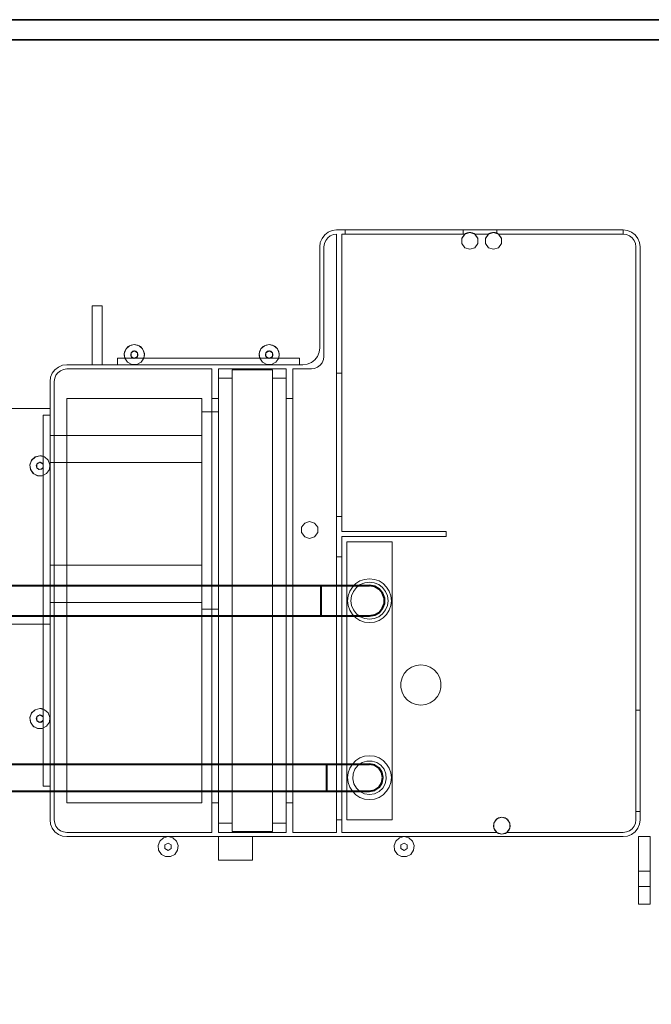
# Model space of a CAD drawing. Header units: millimetres. Extents: x 0 to 1189, y 0 to 841.
# Tile 32 of 53: x 635 to 792, y 596 to 841. Entities that reach past the tile are written whole.
import ezdxf

# ---------------------------------------------------------------- set-up
doc = ezdxf.new("R2010")
doc.units = ezdxf.units.MM
for name, color, linetype, lineweight, true_color in [('CONTEXT', 7, 'Continuous', 18, 0xa5a5a5), ('FRAME', 7, 'Continuous', 35, 0x3c3c3c), ('REFRIG', 7, 'Continuous', 40, 0xc83c28)]:
    doc.layers.add(name, color=color, linetype=linetype, lineweight=lineweight, true_color=true_color)

msp = doc.modelspace()

# ---------------------------------------------------------------- linework, layer by layer
at = {"layer": 'CONTEXT'}
for points in [[(714, 788.6), (712.91, 788.46), (711.9, 788.04), (711.03, 787.37), (710.36, 786.5), (709.94, 785.49), (709.8, 784.4)], [(714, 788.6), (712.91, 788.46), (711.9, 788.04), (711.03, 787.37), (710.36, 786.5), (709.94, 785.49), (709.8, 784.4)], [(785.4, 788.6), (714, 788.6)], [(716.1, 788.6), (714, 788.6)], [(716.1, 787.55), (716.1, 788.6)], [(745.5, 788.6), (716.1, 788.6)], [(747.18, 787.97), (748.41, 787.57), (749.18, 786.52), (749.18, 785.22), (748.41, 784.17), (747.18, 783.77), (745.95, 784.17), (745.18, 785.22), (745.18, 786.52), (745.95, 787.57), (747.18, 787.97)], [(753.9, 788.6), (745.5, 788.6)], [(745.5, 787.55), (745.5, 788.6)], [(745.92, 787.55), (746.11, 787.68), (746.31, 787.78), (746.52, 787.86), (746.73, 787.92), (746.96, 787.96), (747.18, 787.97)], [(747.18, 787.97), (747.4, 787.96), (747.63, 787.92), (747.84, 787.86), (748.05, 787.78), (748.25, 787.68), (748.44, 787.55)], [(753.06, 787.97), (754.29, 787.57), (755.06, 786.52), (755.06, 785.22), (754.29, 784.17), (753.06, 783.77), (751.83, 784.17), (751.06, 785.22), (751.06, 786.52), (751.83, 787.57), (753.06, 787.97)], [(751.8, 787.55), (751.99, 787.68), (752.19, 787.78), (752.4, 787.86), (752.61, 787.92), (752.84, 787.96), (753.06, 787.97)], [(753.06, 787.97), (753.2, 787.97), (753.35, 787.95), (753.49, 787.93), (753.63, 787.89), (753.77, 787.85), (753.9, 787.79)], [(785.4, 788.6), (753.9, 788.6)], [(753.9, 787.79), (753.9, 788.6)], [(753.9, 787.79), (753.97, 787.76), (754.05, 787.72), (754.12, 787.68), (754.19, 787.64), (754.25, 787.6), (754.32, 787.55)], [(789.6, 784.4), (789.46, 785.49), (789.04, 786.5), (788.37, 787.37), (787.5, 788.04), (786.49, 788.46), (785.4, 788.6)], [(789.6, 784.4), (789.46, 785.49), (789.04, 786.5), (788.37, 787.37), (787.5, 788.04), (786.49, 788.46), (785.4, 788.6)], [(785.4, 787.55), (785.4, 788.6)], [(714, 787.55), (713.18, 787.44), (712.42, 787.13), (711.77, 786.63), (711.27, 785.97), (710.96, 785.22), (710.85, 784.4)], [(714, 752.9), (714, 787.55)], [(715.26, 752.9), (715.26, 787.55)], [(716.1, 787.55), (715.26, 787.55)], [(745.5, 787.55), (716.1, 787.55)], [(748.44, 787.55), (749.18, 786.5), (749.17, 785.21), (748.41, 784.17), (747.18, 783.77), (745.95, 784.17), (745.19, 785.21), (745.18, 786.5), (745.92, 787.55)], [(745.92, 787.55), (745.5, 787.55)], [(751.8, 787.55), (748.44, 787.55)], [(754.32, 787.55), (755.06, 786.5), (755.05, 785.21), (754.29, 784.17), (753.06, 783.77), (751.83, 784.17), (751.07, 785.21), (751.06, 786.5), (751.8, 787.55)], [(785.4, 787.55), (754.32, 787.55)], [(788.55, 784.4), (788.44, 785.22), (788.13, 785.97), (787.63, 786.63), (786.97, 787.13), (786.22, 787.44), (785.4, 787.55)], [(709.8, 784.4), (709.8, 759.2)], [(709.8, 784.4), (709.8, 759.2)], [(710.85, 784.4), (710.85, 757.1)], [(788.55, 668.9), (788.55, 784.4)], [(789.6, 641.6), (789.6, 784.4)], [(789.6, 668.9), (789.6, 784.4)], [(653.1, 769.7), (655.62, 769.7)], [(653.1, 755), (653.1, 769.7)], [(653.1, 769.7), (655.62, 769.7)], [(653.1, 755), (653.1, 769.7)], [(655.62, 755), (655.62, 769.7)], [(655.62, 755), (655.62, 769.7)], [(661.22, 756.68), (661.08, 757.47), (661.19, 758.26), (661.54, 758.97), (662.1, 759.55), (662.81, 759.91), (663.6, 760.04)], [(663.6, 760.04), (664.77, 759.75), (665.67, 758.95), (666.1, 757.82), (665.96, 756.63), (665.27, 755.63), (664.2, 755.07), (663, 755.07), (661.93, 755.63), (661.24, 756.63), (661.1, 757.82), (661.53, 758.95), (662.43, 759.75), (663.6, 760.04)], [(663.22, 756.68), (662.89, 756.93), (662.7, 757.3), (662.7, 757.72), (662.87, 758.09), (663.2, 758.35), (663.6, 758.44)], [(663.6, 758.44), (664.4, 757.98), (664.4, 757.06), (663.6, 756.6), (662.8, 757.06), (662.8, 757.98), (663.6, 758.44)], [(663.6, 760.04), (664.39, 759.91), (665.1, 759.55), (665.66, 758.97), (666.01, 758.26), (666.12, 757.47), (665.98, 756.68)], [(663.6, 758.44), (664, 758.35), (664.33, 758.09), (664.5, 757.72), (664.5, 757.3), (664.31, 756.93), (663.98, 756.68)], [(694.82, 756.68), (694.68, 757.47), (694.79, 758.26), (695.14, 758.97), (695.7, 759.55), (696.41, 759.91), (697.2, 760.04)], [(697.2, 760.04), (698.37, 759.75), (699.27, 758.95), (699.7, 757.82), (699.56, 756.63), (698.87, 755.63), (697.8, 755.07), (696.6, 755.07), (695.53, 755.63), (694.84, 756.63), (694.7, 757.82), (695.13, 758.95), (696.03, 759.75), (697.2, 760.04)], [(696.82, 756.68), (696.49, 756.93), (696.3, 757.3), (696.3, 757.72), (696.47, 758.09), (696.8, 758.35), (697.2, 758.44)], [(697.2, 758.44), (698, 757.98), (698, 757.06), (697.2, 756.6), (696.4, 757.06), (696.4, 757.98), (697.2, 758.44)], [(697.2, 760.04), (697.99, 759.91), (698.7, 759.55), (699.26, 758.97), (699.61, 758.26), (699.72, 757.47), (699.58, 756.68)], [(697.2, 758.44), (697.6, 758.35), (697.93, 758.09), (698.1, 757.72), (698.1, 757.3), (697.91, 756.93), (697.58, 756.68)], [(705.6, 755), (706.69, 755.14), (707.7, 755.56), (708.57, 756.23), (709.24, 757.1), (709.66, 758.11), (709.8, 759.2)], [(705.6, 755), (706.69, 755.14), (707.7, 755.56), (708.57, 756.23), (709.24, 757.1), (709.66, 758.11), (709.8, 759.2)], [(659.4, 755), (659.4, 756.68)], [(659.4, 756.68), (704.76, 756.68)], [(659.4, 755), (659.4, 756.68)], [(659.4, 756.68), (661.22, 756.68)], [(663.22, 756.68), (663.98, 756.68)], [(665.98, 756.68), (694.82, 756.68)], [(696.82, 756.68), (697.58, 756.68)], [(699.58, 756.68), (704.76, 756.68)], [(704.76, 755), (704.76, 756.68)], [(704.76, 755), (704.76, 756.68)], [(707.7, 753.95), (708.52, 754.06), (709.27, 754.37), (709.93, 754.87), (710.43, 755.52), (710.74, 756.28), (710.85, 757.1)], [(646.8, 755), (645.71, 754.86), (644.7, 754.44), (643.83, 753.77), (643.16, 752.9), (642.74, 751.89), (642.6, 750.8)], [(646.8, 755), (645.71, 754.86), (644.7, 754.44), (643.83, 753.77), (643.16, 752.9), (642.74, 751.89), (642.6, 750.8)], [(646.8, 753.95), (645.98, 753.84), (645.23, 753.53), (644.57, 753.03), (644.07, 752.38), (643.76, 751.62), (643.65, 750.8)], [(705.6, 755), (646.8, 755)], [(663.6, 755), (646.8, 755)], [(682.92, 753.95), (646.8, 753.95)], [(697.2, 755), (663.6, 755)], [(682.92, 746.6), (682.92, 753.95)], [(684.6, 746.6), (684.6, 753.95)], [(701.4, 753.95), (684.6, 753.95)], [(687.96, 638.66), (687.96, 753.74)], [(687.96, 753.74), (698.04, 753.74)], [(705.6, 755), (697.2, 755)], [(698.04, 638.66), (698.04, 753.74)], [(701.4, 746.6), (701.4, 753.95)], [(703.08, 746.6), (703.08, 753.95)], [(707.7, 753.95), (703.08, 753.95)], [(684.6, 640.76), (684.6, 751.64)], [(684.6, 751.64), (687.96, 751.64)], [(698.04, 751.64), (701.4, 751.64)], [(701.4, 640.76), (701.4, 751.64)], [(715.26, 752.9), (714, 752.9)], [(714, 717.2), (714, 752.9)], [(715.26, 717.2), (715.26, 752.9)], [(642.6, 750.8), (642.6, 641.6)], [(642.6, 750.8), (642.6, 729.8)], [(643.65, 750.8), (643.65, 641.6)], [(646.8, 645.8), (646.8, 746.6)], [(680.4, 746.6), (646.8, 746.6)], [(680.4, 645.8), (680.4, 746.6)], [(684.6, 746.6), (682.92, 746.6)], [(682.92, 645.8), (682.92, 746.6)], [(684.6, 645.8), (684.6, 746.6)], [(703.08, 746.6), (701.4, 746.6)], [(701.4, 645.8), (701.4, 746.6)], [(703.08, 645.8), (703.08, 746.6)], [(632.52, 744.08), (642.6, 744.08)], [(642.6, 690.32), (642.6, 744.08)], [(640.92, 742.4), (642.6, 742.4)], [(640.92, 650), (640.92, 742.4)], [(640.92, 742.4), (642.6, 742.4)], [(640.92, 732.18), (640.92, 742.4)], [(680.4, 743.24), (684.6, 743.24)], [(680.4, 694.1), (680.4, 743.24)], [(642.6, 737.36), (680.4, 737.36)], [(640.92, 727.42), (639.68, 727.31), (638.55, 727.8), (637.78, 728.78), (637.57, 730), (637.97, 731.17), (638.88, 732.01), (640.08, 732.32)], [(640.08, 732.32), (641.25, 732.03), (642.15, 731.23), (642.58, 730.1), (642.44, 728.91), (641.75, 727.91), (640.68, 727.35), (639.48, 727.35), (638.41, 727.91), (637.72, 728.91), (637.58, 730.1), (638.01, 731.23), (638.91, 732.03), (640.08, 732.32)], [(640.08, 732.32), (640.22, 732.32), (640.36, 732.3), (640.51, 732.28), (640.65, 732.26), (640.78, 732.22), (640.92, 732.18)], [(640.92, 729.42), (640.46, 728.96), (639.82, 728.91), (639.3, 729.3), (639.17, 729.93), (639.48, 730.5), (640.08, 730.72)], [(640.08, 730.72), (640.88, 730.26), (640.88, 729.34), (640.08, 728.88), (639.28, 729.34), (639.28, 730.26), (640.08, 730.72)], [(640.08, 730.72), (640.25, 730.71), (640.42, 730.66), (640.58, 730.58), (640.72, 730.47), (640.83, 730.34), (640.92, 730.18)], [(640.92, 729.42), (640.92, 730.18)], [(642.6, 730.64), (680.4, 730.64)], [(642.6, 729.8), (642.6, 666.8)], [(640.92, 669.18), (640.92, 727.42)], [(714, 707.12), (714, 717.2)], [(715.26, 717.2), (714, 717.2)], [(715.26, 713.42), (715.26, 717.2)], [(707.28, 715.94), (708.51, 715.54), (709.28, 714.49), (709.28, 713.19), (708.51, 712.14), (707.28, 711.74), (706.05, 712.14), (705.28, 713.19), (705.28, 714.49), (706.05, 715.54), (707.28, 715.94)], [(707.28, 715.94), (708.51, 715.54), (709.28, 714.49), (709.28, 713.19), (708.51, 712.14), (707.28, 711.74), (706.05, 712.14), (705.28, 713.19), (705.28, 714.49), (706.05, 715.54), (707.28, 715.94)], [(741.3, 713.42), (715.26, 713.42)], [(715.26, 707.12), (715.26, 712.16)], [(741.3, 712.16), (715.26, 712.16)], [(741.3, 712.16), (741.3, 713.42)], [(716.52, 641.6), (716.52, 710.9)], [(716.52, 710.9), (727.86, 710.9)], [(727.86, 641.6), (727.86, 710.9)], [(714, 641.6), (714, 707.12)], [(715.26, 707.12), (714, 707.12)], [(715.26, 641.6), (715.26, 707.12)], [(642.6, 705.02), (680.4, 705.02)], [(722.19, 701.66), (723.4, 701.52), (724.56, 701.12), (725.59, 700.47), (726.46, 699.6), (727.11, 698.57), (727.51, 697.41), (727.65, 696.2), (727.51, 694.99), (727.11, 693.83), (726.46, 692.8), (725.59, 691.93), (724.56, 691.28), (723.4, 690.88), (722.19, 690.74), (720.98, 690.88), (719.82, 691.28), (718.79, 691.93), (717.92, 692.8), (717.27, 693.83), (716.87, 694.99), (716.73, 696.2), (716.87, 697.41), (717.27, 698.57), (717.92, 699.6), (718.79, 700.47), (719.82, 701.12), (720.98, 701.52), (722.19, 701.66)], [(722.19, 691.58), (723.39, 691.74), (724.5, 692.2), (725.46, 692.93), (726.19, 693.89), (726.65, 695), (726.81, 696.2), (726.65, 697.4), (726.19, 698.51), (725.46, 699.47), (724.5, 700.2), (723.39, 700.66), (722.19, 700.82), (720.99, 700.66), (719.88, 700.2), (718.92, 699.47), (718.19, 698.51), (717.73, 697.4), (717.57, 696.2), (717.73, 695), (718.19, 693.89), (718.92, 692.93), (719.88, 692.2), (720.99, 691.74), (722.19, 691.58)], [(642.6, 695.78), (680.4, 695.78)], [(680.4, 694.1), (684.6, 694.1)], [(632.52, 690.32), (642.6, 690.32)], [(735, 680.24), (736.21, 680.09), (737.34, 679.66), (738.34, 678.97), (739.15, 678.06), (739.71, 676.99), (740, 675.81), (740, 674.59), (739.71, 673.41), (739.15, 672.34), (738.34, 671.43), (737.34, 670.74), (736.21, 670.31), (735, 670.16), (733.79, 670.31), (732.66, 670.74), (731.66, 671.43), (730.85, 672.34), (730.29, 673.41), (730, 674.59), (730, 675.81), (730.29, 676.99), (730.85, 678.06), (731.66, 678.97), (732.66, 679.66), (733.79, 680.09), (735, 680.24)], [(640.92, 664.42), (639.68, 664.31), (638.55, 664.8), (637.78, 665.78), (637.57, 667), (637.97, 668.17), (638.88, 669.01), (640.08, 669.32)], [(640.08, 669.32), (641.25, 669.03), (642.15, 668.23), (642.58, 667.1), (642.44, 665.91), (641.75, 664.91), (640.68, 664.35), (639.48, 664.35), (638.41, 664.91), (637.72, 665.91), (637.58, 667.1), (638.01, 668.23), (638.91, 669.03), (640.08, 669.32)], [(640.92, 666.42), (640.46, 665.96), (639.82, 665.91), (639.3, 666.3), (639.17, 666.93), (639.48, 667.5), (640.08, 667.72)], [(640.08, 667.72), (640.88, 667.26), (640.88, 666.34), (640.08, 665.88), (639.28, 666.34), (639.28, 667.26), (640.08, 667.72)], [(640.08, 669.32), (640.22, 669.32), (640.36, 669.3), (640.51, 669.28), (640.65, 669.26), (640.78, 669.22), (640.92, 669.18)], [(640.08, 667.72), (640.25, 667.71), (640.42, 667.66), (640.58, 667.58), (640.72, 667.47), (640.83, 667.34), (640.92, 667.18)], [(788.55, 643.7), (788.55, 668.9)], [(789.6, 668.9), (788.55, 668.9)], [(789.6, 643.7), (789.6, 668.9)], [(640.92, 666.42), (640.92, 667.18)], [(642.6, 666.8), (642.6, 641.6)], [(640.92, 650), (640.92, 664.42)], [(722.19, 657.56), (723.4, 657.42), (724.56, 657.02), (725.59, 656.37), (726.46, 655.5), (727.11, 654.47), (727.51, 653.31), (727.65, 652.1), (727.51, 650.89), (727.11, 649.73), (726.46, 648.7), (725.59, 647.83), (724.56, 647.18), (723.4, 646.78), (722.19, 646.64), (720.98, 646.78), (719.82, 647.18), (718.79, 647.83), (717.92, 648.7), (717.27, 649.73), (716.87, 650.89), (716.73, 652.1), (716.87, 653.31), (717.27, 654.47), (717.92, 655.5), (718.79, 656.37), (719.82, 657.02), (720.98, 657.42), (722.19, 657.56)], [(722.19, 647.9), (723.43, 648.09), (724.56, 648.63), (725.47, 649.48), (726.1, 650.57), (726.38, 651.79), (726.28, 653.03), (725.83, 654.2), (725.05, 655.18), (724.01, 655.88), (722.82, 656.25), (721.56, 656.25), (720.37, 655.88), (719.33, 655.18), (718.55, 654.2), (718.1, 653.03), (718, 651.79), (718.28, 650.57), (718.91, 649.48), (719.82, 648.63), (720.95, 648.09), (722.19, 647.9)], [(640.92, 650), (642.6, 650)], [(640.92, 650), (642.6, 650)], [(680.4, 645.8), (646.8, 645.8)], [(684.6, 645.8), (682.92, 645.8)], [(682.92, 638.45), (682.92, 645.8)], [(684.6, 638.45), (684.6, 645.8)], [(703.08, 645.8), (701.4, 645.8)], [(701.4, 638.45), (701.4, 645.8)], [(703.08, 638.45), (703.08, 645.8)], [(789.6, 643.7), (788.55, 643.7)], [(788.55, 641.6), (788.55, 643.7)], [(789.6, 641.6), (789.6, 643.7)], [(642.6, 641.6), (642.74, 640.51), (643.16, 639.5), (643.83, 638.63), (644.7, 637.96), (645.71, 637.54), (646.8, 637.4)], [(642.6, 641.6), (642.74, 640.51), (643.16, 639.5), (643.83, 638.63), (644.7, 637.96), (645.71, 637.54), (646.8, 637.4)], [(643.65, 641.6), (643.76, 640.78), (644.07, 640.02), (644.57, 639.37), (645.23, 638.87), (645.98, 638.56), (646.8, 638.45)], [(684.6, 640.76), (687.96, 640.76)], [(698.04, 640.76), (701.4, 640.76)], [(715.26, 641.6), (714, 641.6)], [(714, 638.45), (714, 641.6)], [(715.26, 638.45), (715.26, 641.6)], [(716.52, 641.6), (727.86, 641.6)], [(753.9, 638.45), (753.33, 639.1), (753.07, 639.93), (753.17, 640.79), (753.61, 641.54), (754.31, 642.05), (755.16, 642.23)], [(755.16, 642.23), (756.39, 641.83), (757.16, 640.78), (757.16, 639.48), (756.39, 638.43), (755.16, 638.03), (753.93, 638.43), (753.16, 639.48), (753.16, 640.78), (753.93, 641.83), (755.16, 642.23)], [(755.16, 642.23), (756.01, 642.05), (756.71, 641.54), (757.15, 640.79), (757.25, 639.93), (756.99, 639.1), (756.42, 638.45)], [(785.4, 637.4), (786.49, 637.54), (787.5, 637.96), (788.37, 638.63), (789.04, 639.5), (789.46, 640.51), (789.6, 641.6)], [(785.4, 637.4), (786.49, 637.54), (787.5, 637.96), (788.37, 638.63), (789.04, 639.5), (789.46, 640.51), (789.6, 641.6)], [(785.4, 638.45), (786.22, 638.56), (786.97, 638.87), (787.63, 639.37), (788.13, 640.02), (788.44, 640.78), (788.55, 641.6)], [(646.8, 638.45), (682.92, 638.45)], [(684.6, 638.45), (701.4, 638.45)], [(687.96, 638.66), (698.04, 638.66)], [(703.08, 638.45), (714, 638.45)], [(715.26, 638.45), (753.9, 638.45)], [(756.42, 638.45), (756.03, 638.22), (755.61, 638.08), (755.16, 638.03), (754.71, 638.08), (754.29, 638.22), (753.9, 638.45)], [(756.42, 638.45), (785.4, 638.45)], [(646.8, 637.4), (785.4, 637.4)], [(646.8, 637.4), (672, 637.4)], [(672, 637.4), (673.17, 637.11), (674.07, 636.31), (674.5, 635.18), (674.36, 633.99), (673.67, 632.99), (672.6, 632.43), (671.4, 632.43), (670.33, 632.99), (669.64, 633.99), (669.5, 635.18), (669.93, 636.31), (670.83, 637.11), (672, 637.4)], [(672, 637.4), (673.17, 637.11), (674.07, 636.31), (674.5, 635.18), (674.36, 633.99), (673.67, 632.99), (672.6, 632.43), (671.4, 632.43), (670.33, 632.99), (669.64, 633.99), (669.5, 635.18), (669.93, 636.31), (670.83, 637.11), (672, 637.4)], [(672, 635.8), (672.8, 635.34), (672.8, 634.42), (672, 633.96), (671.2, 634.42), (671.2, 635.34), (672, 635.8)], [(672, 635.8), (672.8, 635.34), (672.8, 634.42), (672, 633.96), (671.2, 634.42), (671.2, 635.34), (672, 635.8)], [(672, 637.4), (730.8, 637.4)], [(684.6, 637.4), (684.6, 631.52)], [(693, 637.4), (693, 631.52)], [(730.8, 637.4), (731.97, 637.11), (732.87, 636.31), (733.3, 635.18), (733.16, 633.99), (732.47, 632.99), (731.4, 632.43), (730.2, 632.43), (729.13, 632.99), (728.44, 633.99), (728.3, 635.18), (728.73, 636.31), (729.63, 637.11), (730.8, 637.4)], [(730.8, 637.4), (731.97, 637.11), (732.87, 636.31), (733.3, 635.18), (733.16, 633.99), (732.47, 632.99), (731.4, 632.43), (730.2, 632.43), (729.13, 632.99), (728.44, 633.99), (728.3, 635.18), (728.73, 636.31), (729.63, 637.11), (730.8, 637.4)], [(730.8, 635.8), (731.6, 635.34), (731.6, 634.42), (730.8, 633.96), (730, 634.42), (730, 635.34), (730.8, 635.8)], [(730.8, 635.8), (731.6, 635.34), (731.6, 634.42), (730.8, 633.96), (730, 634.42), (730, 635.34), (730.8, 635.8)], [(730.8, 637.4), (785.4, 637.4)], [(789.18, 620.6), (789.18, 637.4)], [(789.18, 637.4), (792.12, 637.4)], [(789.18, 628.79), (789.18, 637.4)], [(792.12, 637.4), (789.18, 637.4)], [(792.12, 620.6), (792.12, 637.4)], [(792.12, 628.79), (792.12, 637.4)], [(693, 631.52), (691.8, 631.52), (690.6, 631.52), (689.4, 631.52), (688.2, 631.52), (687, 631.52), (685.8, 631.52), (684.6, 631.52)], [(789.18, 625.01), (789.18, 625.64), (789.18, 626.27), (789.18, 626.9), (789.18, 627.53), (789.18, 628.16), (789.18, 628.79)], [(789.18, 628.79), (792.12, 628.79)], [(792.12, 625.01), (792.12, 625.64), (792.12, 626.27), (792.12, 626.9), (792.12, 627.53), (792.12, 628.16), (792.12, 628.79)], [(789.18, 620.6), (789.18, 625.01)], [(789.18, 625.01), (792.12, 625.01)], [(792.12, 620.6), (792.12, 625.01)], [(789.18, 620.6), (792.12, 620.6)], [(792.12, 620.6), (789.18, 620.6)]]:
    msp.add_lwpolyline(points, dxfattribs=at)
at = {"layer": 'FRAME'}
for points in [[(0, 0), (1189, 0), (1189, 841), (0, 841)], [(5, 5), (1184, 5), (1184, 836), (5, 836)]]:
    msp.add_lwpolyline(points, close=True, dxfattribs=at)
at = {"layer": 'REFRIG'}
for points in [[(616.9, 699.98), (710.09, 699.98)], [(710.09, 699.98), (711.3, 699.98), (712.51, 699.98), (713.72, 699.98), (714.93, 699.98), (716.14, 699.98), (717.35, 699.98), (718.56, 699.98), (719.77, 699.98), (720.98, 699.98), (722.19, 699.98)], [(710.09, 699.98), (710.09, 698.72), (710.09, 697.46), (710.09, 696.2), (710.09, 694.94), (710.09, 693.68), (710.09, 692.42)], [(722.19, 692.42), (723.48, 692.65), (724.62, 693.3), (725.46, 694.31), (725.91, 695.54), (725.91, 696.86), (725.46, 698.09), (724.62, 699.1), (723.48, 699.75), (722.19, 699.98)], [(616.9, 692.42), (710.09, 692.42)], [(710.09, 692.42), (711.3, 692.42), (712.51, 692.42), (713.72, 692.42), (714.93, 692.42), (716.14, 692.42), (717.35, 692.42), (718.56, 692.42), (719.77, 692.42), (720.98, 692.42), (722.19, 692.42)], [(615.55, 655.46), (711.44, 655.46)], [(711.44, 655.46), (712.78, 655.46), (714.13, 655.46), (715.47, 655.46), (716.81, 655.46), (718.16, 655.46), (719.5, 655.46), (720.85, 655.46), (722.19, 655.46)], [(711.44, 655.46), (711.44, 654.34), (711.44, 653.22), (711.44, 652.1), (711.44, 650.98), (711.44, 649.86), (711.44, 648.74)], [(722.19, 648.74), (723.48, 649), (724.57, 649.72), (725.29, 650.81), (725.55, 652.1), (725.29, 653.39), (724.57, 654.48), (723.48, 655.2), (722.19, 655.46)], [(615.55, 648.74), (711.44, 648.74)], [(711.44, 648.74), (712.78, 648.74), (714.13, 648.74), (715.47, 648.74), (716.81, 648.74), (718.16, 648.74), (719.5, 648.74), (720.85, 648.74), (722.19, 648.74)]]:
    msp.add_lwpolyline(points, dxfattribs=at)

doc.saveas('drawing.dxf')
